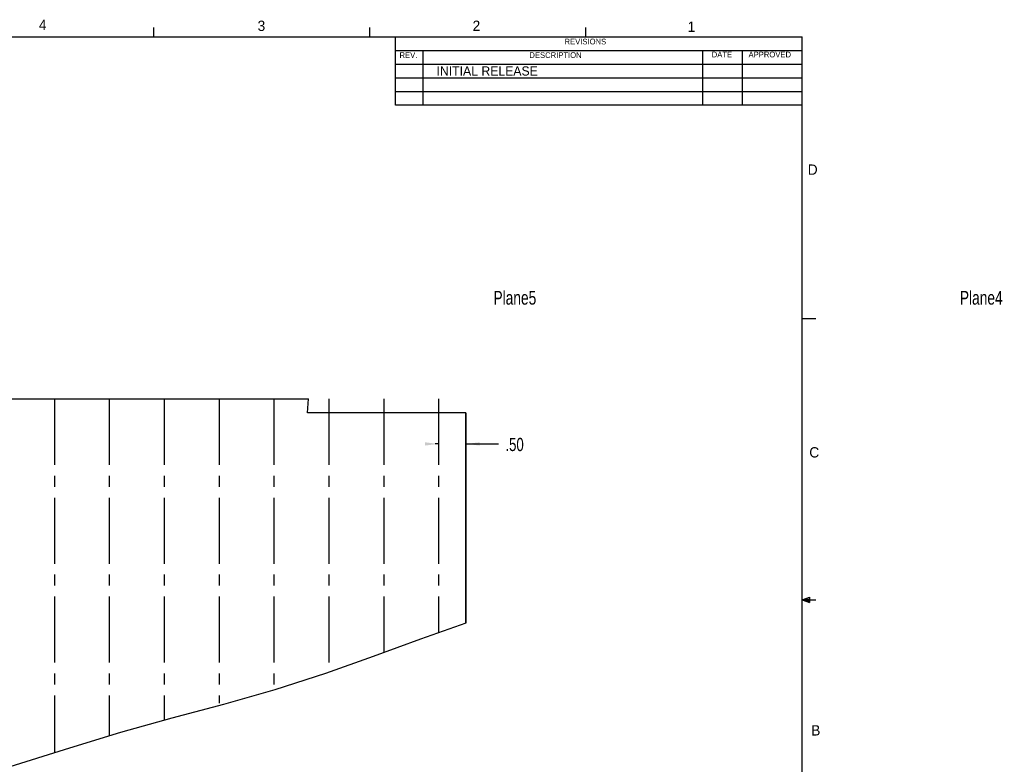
# Model space of a CAD drawing. Extents: x 0.5 to 18.2, y 0.3 to 10.8.
# Tile 3 of 3: x 9.2 to 18.2, y 4 to 10.8. Entities that reach past the tile are written whole.
import ezdxf

# ---------------------------------------------------------------- set-up
doc = ezdxf.new("R2010")
doc.units = 0
doc.header["$PDSIZE"] = -1
doc.linetypes.add('SLDCENTERLINES0', pattern=[0.75, 0.6, -0.05, 0.05, -0.05])
doc.layers.get('0').update_dxf_attribs({"linetype": 'CONTINUOUS'})
doc.layers.get('DEFPOINTS').update_dxf_attribs({"linetype": 'CONTINUOUS'})
doc.dimstyles.new('SLDDIMSTYLE1', dxfattribs={"dimtxt": 0.12, "dimasz": 0.125, "dimexe": 0.125, "dimexo": 0.0625, "dimgap": 0.03, "dimtad": 0, "dimtih": 1, "dimtoh": 1, "dimlfac": 2, "dimzin": 4, "dimtxsty": 'STANDARD', "dimcen": 0.09, "dimazin": 3, "dimtfac": 1, "dimtdec": 4, "dimtofl": 0, "dimtmove": 0, "dimatfit": 3, "dimtolj": 1, "dimtzin": 12})

# ---------------------------------------------------------------- blocks, each defined once
blk = doc.blocks.new('*D1')
at = {"color": 7, "linetype": 'CONTINUOUS'}
for p, q in [((13.0638, 6.9332), (13.0338, 6.9332)), ((13.3138, 6.9332), (13.6103, 6.9332))]:
    blk.add_line(p, q, dxfattribs=at)
at = {"color": 7}
for points in [[(13.0638, 6.9332), (12.9388, 6.9482), (12.9388, 6.9182)], [(13.3138, 6.9332), (13.4388, 6.9182), (13.4388, 6.9482)]]:
    blk.add_solid(points, dxfattribs=at)
at = {"layer": 'DEFPOINTS', "color": 7}
for p in [(13.0638, 7.3425), (13.3138, 7.2175)]:
    blk.add_point(p, dxfattribs=at)
at = {"color": 7, "width": 0.75}
blk.add_text('.50', height=0.12, dxfattribs=at).set_placement((13.6728, 6.8679))

msp = doc.modelspace()

# ---------------------------------------------------------------- linework, layer by layer
at = {"color": 255, "linetype": 'CONTINUOUS'}
for p, q in [((10.4698, 10.6421), (10.4698, 10.7269)), ((12.4385, 10.6421), (12.4385, 10.7269)), ((14.4073, 10.6421), (14.4073, 10.7269)), ((0.6263, 10.6421), (16.3763, 10.6421)), ((12.6724, 10.0171), (12.6724, 10.6421)), ((16.3763, 0.3921), (16.3763, 10.6421)), ((12.6724, 10.5171), (16.3763, 10.5171)), ((12.9197, 10.5171), (12.9197, 10.0171)), ((15.4693, 10.5171), (15.4693, 10.0171)), ((15.8292, 10.5171), (15.8292, 10.0171)), ((12.6724, 10.3921), (16.3763, 10.3921)), ((12.6724, 10.2671), (16.3763, 10.2671)), ((12.6724, 10.1421), (16.3763, 10.1421)), ((16.3763, 10.0171), (12.6724, 10.0171)), ((16.3763, 8.0753), (16.5013, 8.0753)), ((13.3138, 7.2175), (13.3138, 5.3047)), ((16.3763, 5.5128), (16.4434, 5.5368)), ((16.3763, 5.5128), (16.4434, 5.5218)), ((16.3763, 5.5128), (16.5013, 5.5128)), ((16.3763, 5.5128), (16.4434, 5.4902)), ((16.3763, 5.5128), (16.4434, 5.5025)), ((16.4434, 5.5368), (16.4434, 5.4902))]:
    msp.add_line(p, q, dxfattribs=at)
at = {"color": 7, "linetype": 'CONTINUOUS'}
for p, q in [((4.0638, 7.3425), (11.8782, 7.3425)), ((11.8689, 7.2175), (11.8782, 7.3425)), ((13.3138, 7.2175), (11.8689, 7.2175)), ((13.3138, 5.3047), (13.3138, 7.2175))]:
    msp.add_line(p, q, dxfattribs=at)
at = {"color": 255, "linetype": 'SLDCENTERLINES0'}
for p, q in [((9.5638, 7.3425), (9.5638, 4.1205)), ((10.0638, 7.3425), (10.0638, 4.2761)), ((10.5638, 7.3425), (10.5638, 4.418)), ((11.0638, 7.3425), (11.0638, 4.573)), ((11.5638, 7.3425), (11.5638, 4.6925)), ((12.0638, 7.3425), (12.0638, 4.8553)), ((12.5638, 7.3425), (12.5638, 5.0333)), ((13.0638, 7.3425), (13.0638, 5.2147))]:
    msp.add_line(p, q, dxfattribs=at)
at = {"color": 7, "linetype": 'CONTINUOUS', "flags": 128}
msp.add_lwpolyline([(4.0639, 2.9024), (4.0709, 2.9038), (4.6049, 3.0111), (5.3047, 3.147), (6.007, 3.2699), (6.7093, 3.3936), (7.3158, 3.5158), (7.9185, 3.6561), (8.5175, 3.8116), (9.1125, 3.9814), (9.7036, 4.1645), (10.1683, 4.3072), (10.6367, 4.4376), (11.1066, 4.5626), (11.5741, 4.6956), (12.0363, 4.8458), (12.4705, 4.9995), (12.9032, 5.1567), (13.3139, 5.3048)], dxfattribs=at)

# ---------------------------------------------------------------- texts
at = {"color": 7, "width": 0.75}
for s, p in [('Plane5', (13.5638, 8.2017)), ('Plane4', (17.8138, 8.2017))]:
    msp.add_text(s, height=0.125, dxfattribs=at).set_placement(p)
at = {"color": 7, "attachment_point": 1}
for s, insert, char_height in [('4', (9.4217, 10.7968), 0.0937), ('3', (11.4149, 10.7884), 0.0937), ('2', (13.3741, 10.7884), 0.0937), ('1', (15.3333, 10.7799), 0.0937), ('REVISIONS', (14.212, 10.6238), 0.05208), ('REV.', (12.7081, 10.5005), 0.05208), ('DESCRIPTION', (13.8915, 10.5005), 0.052083), ('DATE', (15.5531, 10.5055), 0.05208), ('APPROVED', (15.8884, 10.5055), 0.05208), ('INITIAL RELEASE', (13.0453, 10.3716), 0.083333), ('D', (16.4276, 9.4784), 0.0937), ('C', (16.4418, 6.9034), 0.0937), ('B', (16.4593, 4.3714), 0.0937)]:
    msp.add_mtext(s, dxfattribs=dict(at, insert=insert, char_height=char_height))

# ---------------------------------------------------------------- dimensions: what is measured, and where the dimension line sits
dim = msp.add_linear_dim(base=(13.0638, 6.9332), p1=(13.0638, 7.3425), p2=(13.3138, 7.2175), dimstyle='SLDDIMSTYLE1')
dim.commit()
dim.dimension.update_dxf_attribs({"geometry": '*D1', "text_midpoint": (13.7836, 6.9332), "dimtype": 160})

doc.saveas('drawing.dxf')
